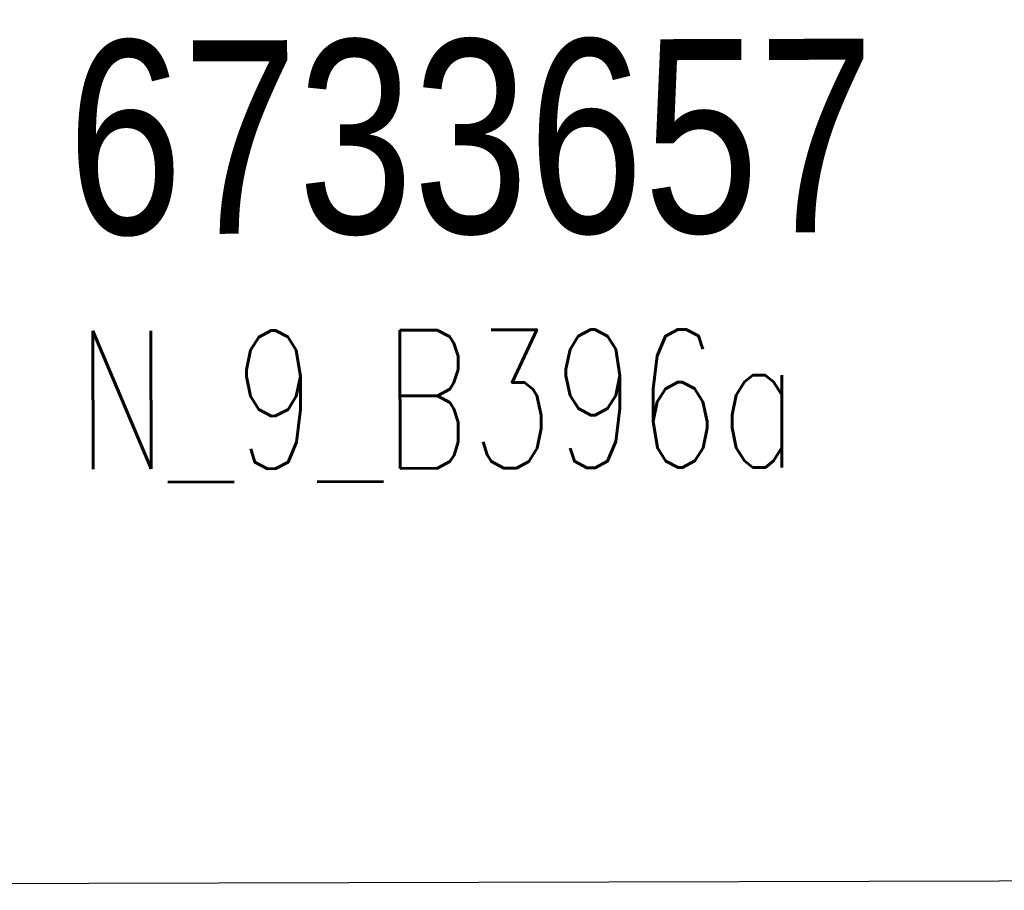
# Model space of a CAD drawing. Extents: x 0 to 1135, y 0 to 594.
# Tile 106 of 153: x 1078 to 1096, y 117 to 133. Entities that reach past the tile are written whole.
import ezdxf

# ---------------------------------------------------------------- set-up
doc = ezdxf.new("R2010")
doc.units = 0
doc.header["$LTSCALE"] = 2
doc.header["$MEASUREMENT"] = 0
doc.linetypes.add('AUSGEZOGEN', pattern=[0])
doc.layers.add('BW-SCHRIFT', color=8, linetype='AUSGEZOGEN')
doc.layers.add('LEGENDE', color=7, linetype='AUSGEZOGEN')
doc.styles.add('ROMANS', font='romans.shx', dxfattribs={"width": 0.8})
doc.styles.add('UNIR-O', font='unir_o.shx')

msp = doc.modelspace()

# ---------------------------------------------------------------- linework, layer by layer
at = {"layer": 'LEGENDE'}
msp.add_lwpolyline([(1030.055, 117.194), (1124.066, 117.435), (1123.629, 287.584), (1029.618, 287.342)], close=True, dxfattribs=at)
msp.add_lwpolyline([(1030.055, 117.194), (1124.066, 117.435), (1123.629, 287.584), (1029.618, 287.342)], close=True, dxfattribs=at)

# ---------------------------------------------------------------- texts
at = {"layer": 'BW-SCHRIFT'}
for s, height, style, width, p in [('6733657', 3.5, 'UNIR-O', 0.8, (1079.03, 129.06)), ('6733657', 3.5, 'UNIR-O', 0.8, (1079.03, 129.06)), ('N_9_B396a', 2.5, 'ROMANS', 0.7, (1079.191, 124.811)), ('N_9_B396a', 2.5, 'ROMANS', 0.7, (1079.191, 124.811))]:
    msp.add_text(s, height=height, rotation=0.1472, dxfattribs=dict(at, style=style, width=width)).set_placement(p)

doc.saveas('drawing.dxf')
